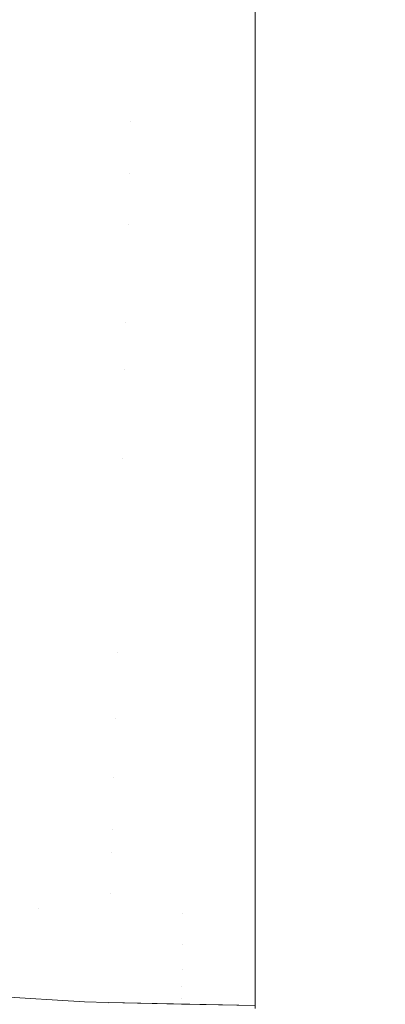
# Model space of a CAD drawing. Header units: centimetres. Extents: x -21.6 to 22.7, y 3.4 to 5.2.
# Tile 114 of 256: x -6.5511 to -6.5382, y 3.7003 to 3.735. Entities that reach past the tile are written whole.
import ezdxf

# ---------------------------------------------------------------- set-up
doc = ezdxf.new("R2010")
doc.units = ezdxf.units.CM
doc.header["$LTSCALE"] = 2.54
doc.layers.add('Lucido design-1', color=7, linetype='Continuous')

# ---------------------------------------------------------------- blocks, each defined once
blk = doc.blocks.new('Gruppo-4-1')
at = {"color": 7, "linetype": 'Continuous', "lineweight": 9}
blk.add_3dface([(-21.503423, 5.100212, -1872.215514), (-21.503423, 3.500212, -1872.215514), (22.630348, 3.500212, -1872.215514), (22.630348, 5.100212, -1872.215514)], dxfattribs=at)
for points, invisible_edges in [([(-6.547107, 3.735278, -1872.639533), (-6.542823, 3.735933, -1872.63891), (-6.542823, 3.732653, -1872.641786), (-6.547158, 3.733336, -1872.641239)], 13), ([(7.669748, 3.732653, -1872.641786), (-6.542823, 3.732653, -1872.641786), (-6.542823, 3.735933, -1872.63891), (7.669748, 3.735933, -1872.63891)], 5), ([(-6.547158, 3.733336, -1872.641239), (-6.551487, 3.733581, -1872.641239), (-6.551386, 3.73552, -1872.639533), (-6.547107, 3.735278, -1872.639533)], 15), ([(-6.547207, 3.731438, -1872.642997), (-6.551586, 3.731685, -1872.642997), (-6.551487, 3.733581, -1872.641239), (-6.547158, 3.733336, -1872.641239)], 15), ([(-6.547207, 3.731438, -1872.642997), (-6.547158, 3.733336, -1872.641239), (-6.542823, 3.732653, -1872.641786)], 11), ([(-6.542823, 3.732653, -1872.641786), (-6.542823, 3.731371, -1872.643013), (-6.547207, 3.731438, -1872.642997)], 10), ([(7.669748, 3.732653, -1872.641786), (7.669748, 3.729501, -1872.644803), (-6.542823, 3.729501, -1872.644803), (-6.542823, 3.731371, -1872.643013)], 10), ([(-6.542823, 3.731371, -1872.643013), (-6.542823, 3.732653, -1872.641786), (7.669748, 3.732653, -1872.641786)], 10), ([(-6.547255, 3.729585, -1872.644803), (-6.551682, 3.729834, -1872.644803), (-6.551586, 3.731685, -1872.642997), (-6.547207, 3.731438, -1872.642997)], 15), ([(-6.547255, 3.729585, -1872.644803), (-6.547207, 3.731438, -1872.642997), (-6.542823, 3.731371, -1872.643013)], 11), ([(-6.542823, 3.731371, -1872.643013), (-6.542823, 3.729501, -1872.644803), (-6.547255, 3.729585, -1872.644803)], 10), ([(-6.551775, 3.728031, -1872.646657), (-6.551682, 3.729834, -1872.644803), (-6.547255, 3.729585, -1872.644803), (-6.547302, 3.727779, -1872.646657)], 15), ([(-6.547302, 3.727779, -1872.646657), (-6.547255, 3.729585, -1872.644803), (-6.542823, 3.729501, -1872.644803)], 11), ([(-6.542823, 3.729501, -1872.644803), (-6.542823, 3.726484, -1872.647955), (-6.547302, 3.727779, -1872.646657)], 10), ([(-6.542823, 3.726484, -1872.647955), (-6.542823, 3.729501, -1872.644803), (7.669748, 3.729501, -1872.644803), (7.669748, 3.727711, -1872.646673)], 10), ([(-6.547302, 3.727779, -1872.646657), (-6.547348, 3.726022, -1872.648557), (-6.551867, 3.726277, -1872.648557), (-6.551775, 3.728031, -1872.646657)], 15), ([(-6.542823, 3.726484, -1872.647955), (-6.547348, 3.726022, -1872.648557), (-6.547302, 3.727779, -1872.646657)], 11), ([(7.669748, 3.727711, -1872.646673), (7.669748, 3.726484, -1872.647955), (-6.542823, 3.726484, -1872.647955)], 10), ([(-6.551955, 3.724574, -1872.6505), (-6.551867, 3.726277, -1872.648557), (-6.547348, 3.726022, -1872.648557), (-6.547392, 3.724317, -1872.6505)], 15), ([(-6.547392, 3.724317, -1872.6505), (-6.547348, 3.726022, -1872.648557), (-6.542823, 3.726484, -1872.647955), (-6.542823, 3.723608, -1872.651235)], 11), ([(7.669748, 3.723608, -1872.651235), (-6.542823, 3.723608, -1872.651235), (-6.542823, 3.726484, -1872.647955), (7.669748, 3.726484, -1872.647955)], 5), ([(-6.547392, 3.724317, -1872.6505), (-6.547435, 3.722663, -1872.652484), (-6.552041, 3.722923, -1872.652484), (-6.551955, 3.724574, -1872.6505)], 15), ([(-6.542823, 3.723608, -1872.651235), (-6.547435, 3.722663, -1872.652484), (-6.547392, 3.724317, -1872.6505)], 11), ([(-6.547435, 3.722663, -1872.652484), (-6.542823, 3.723608, -1872.651235), (-6.542823, 3.720877, -1872.654638)], 9), ([(7.669748, 3.720877, -1872.654638), (-6.542823, 3.720877, -1872.654638), (-6.542823, 3.723608, -1872.651235), (7.669748, 3.723608, -1872.651235)], 5), ([(-6.552124, 3.721326, -1872.654508), (-6.552041, 3.722923, -1872.652484), (-6.547435, 3.722663, -1872.652484), (-6.547477, 3.721064, -1872.654508)], 15), ([(-6.542823, 3.720877, -1872.654638), (-6.547477, 3.721064, -1872.654508), (-6.547435, 3.722663, -1872.652484)], 11), ([(-6.547477, 3.721064, -1872.654508), (-6.547517, 3.71952, -1872.656569), (-6.552204, 3.719784, -1872.656569), (-6.552124, 3.721326, -1872.654508)], 15), ([(-6.547517, 3.71952, -1872.656569), (-6.547477, 3.721064, -1872.654508), (-6.542823, 3.720877, -1872.654638)], 11), ([(-6.542823, 3.720877, -1872.654638), (-6.542823, 3.718297, -1872.658156), (-6.547517, 3.71952, -1872.656569)], 10), ([(7.669748, 3.718297, -1872.658156), (-6.542823, 3.718297, -1872.658156), (-6.542823, 3.720877, -1872.654638), (7.669748, 3.720877, -1872.654638)], 5), ([(-6.552282, 3.718299, -1872.658665), (-6.552204, 3.719784, -1872.656569), (-6.547517, 3.71952, -1872.656569), (-6.547556, 3.718032, -1872.658665)], 15), ([(-6.547556, 3.718032, -1872.658665), (-6.547517, 3.71952, -1872.656569), (-6.542823, 3.718297, -1872.658156)], 11), ([(-6.547556, 3.718032, -1872.658665), (-6.547593, 3.716602, -1872.660793), (-6.552356, 3.716871, -1872.660793), (-6.552282, 3.718299, -1872.658665)], 15), ([(-6.542823, 3.718297, -1872.658156), (-6.542823, 3.715873, -1872.661784), (-6.547593, 3.716602, -1872.660793), (-6.547556, 3.718032, -1872.658665)], 14), ([(7.669748, 3.715873, -1872.661784), (-6.542823, 3.715873, -1872.661784), (-6.542823, 3.718297, -1872.658156), (7.669748, 3.718297, -1872.658156)], 5), ([(-6.552427, 3.715501, -1872.662952), (-6.552356, 3.716871, -1872.660793), (-6.547593, 3.716602, -1872.660793), (-6.547628, 3.715231, -1872.662952)], 15), ([(-6.547628, 3.715231, -1872.662952), (-6.547593, 3.716602, -1872.660793), (-6.542823, 3.715873, -1872.661784)], 11), ([(-6.542823, 3.715873, -1872.661784), (-6.542823, 3.713609, -1872.665514), (-6.547662, 3.713919, -1872.665138), (-6.547628, 3.715231, -1872.662952)], 14), ([(7.669748, 3.713609, -1872.665514), (-6.542823, 3.713609, -1872.665514), (-6.542823, 3.715873, -1872.661784), (7.669748, 3.715873, -1872.661784)], 5), ([(-6.547628, 3.715231, -1872.662952), (-6.547662, 3.713919, -1872.665138), (-6.552495, 3.714191, -1872.665138), (-6.552427, 3.715501, -1872.662952)], 15), ([(-6.55256, 3.712941, -1872.66735), (-6.552495, 3.714191, -1872.665138), (-6.547662, 3.713919, -1872.665138), (-6.547695, 3.712667, -1872.66735)], 15), ([(-6.547695, 3.712667, -1872.66735), (-6.547662, 3.713919, -1872.665138), (-6.542823, 3.713609, -1872.665514)], 11), ([(-6.547695, 3.712667, -1872.66735), (-6.542823, 3.713609, -1872.665514), (-6.542823, 3.711511, -1872.669339)], 9), ([(7.669748, 3.711511, -1872.669339), (-6.542823, 3.711511, -1872.669339), (-6.542823, 3.713609, -1872.665514), (7.669748, 3.713609, -1872.665514)], 5), ([(-6.547695, 3.712667, -1872.66735), (-6.547726, 3.711476, -1872.669585), (-6.552622, 3.711752, -1872.669585), (-6.55256, 3.712941, -1872.66735)], 15), ([(-6.542823, 3.711511, -1872.669339), (-6.547726, 3.711476, -1872.669585), (-6.547695, 3.712667, -1872.66735)], 11), ([(-6.552681, 3.710624, -1872.67184), (-6.552622, 3.711752, -1872.669585), (-6.547726, 3.711476, -1872.669585), (-6.547755, 3.710346, -1872.67184)], 15), ([(-6.542823, 3.711511, -1872.669339), (-6.542823, 3.709581, -1872.673252), (-6.547755, 3.710346, -1872.67184)], 10), ([(-6.547755, 3.710346, -1872.67184), (-6.547726, 3.711476, -1872.669585), (-6.542823, 3.711511, -1872.669339)], 11), ([(7.669748, 3.709581, -1872.673252), (-6.542823, 3.709581, -1872.673252), (-6.542823, 3.711511, -1872.669339), (7.669748, 3.711511, -1872.669339)], 5), ([(-6.547755, 3.710346, -1872.67184), (-6.547783, 3.709278, -1872.674113), (-6.552736, 3.709557, -1872.674113), (-6.552681, 3.710624, -1872.67184)], 15), ([(-6.542823, 3.709581, -1872.673252), (-6.547783, 3.709278, -1872.674113), (-6.547755, 3.710346, -1872.67184)], 11), ([(-6.552788, 3.708553, -1872.676402), (-6.552736, 3.709557, -1872.674113), (-6.547783, 3.709278, -1872.674113), (-6.547809, 3.708272, -1872.676402)], 15), ([(-6.547809, 3.708272, -1872.676402), (-6.547783, 3.709278, -1872.674113), (-6.542823, 3.709581, -1872.673252), (-6.542823, 3.707824, -1872.677246)], 11), ([(7.669748, 3.707824, -1872.677246), (-6.542823, 3.707824, -1872.677246), (-6.542823, 3.709581, -1872.673252), (7.669748, 3.709581, -1872.673252)], 5), ([(-6.547809, 3.708272, -1872.676402), (-6.547834, 3.707327, -1872.678705), (-6.552837, 3.70761, -1872.678705), (-6.552788, 3.708553, -1872.676402)], 15), ([(-6.542823, 3.707824, -1872.677246), (-6.547834, 3.707327, -1872.678705), (-6.547809, 3.708272, -1872.676402)], 11), ([(-6.547857, 3.706445, -1872.681018), (-6.547834, 3.707327, -1872.678705), (-6.542823, 3.707824, -1872.677246), (-6.542823, 3.706243, -1872.681312)], 11), ([(7.669748, 3.706243, -1872.681312), (-6.542823, 3.706243, -1872.681312), (-6.542823, 3.707824, -1872.677246), (7.669748, 3.707824, -1872.677246)], 5), ([(-6.552883, 3.706729, -1872.681018), (-6.552837, 3.70761, -1872.678705), (-6.547834, 3.707327, -1872.678705), (-6.547857, 3.706445, -1872.681018)], 15), ([(-6.547857, 3.706445, -1872.681018), (-6.547878, 3.705625, -1872.683339), (-6.552926, 3.705909, -1872.683339), (-6.552883, 3.706729, -1872.681018)], 15), ([(-6.542823, 3.706243, -1872.681312), (-6.547878, 3.705625, -1872.683339), (-6.547857, 3.706445, -1872.681018)], 11), ([(-6.547878, 3.705625, -1872.683339), (-6.542823, 3.706243, -1872.681312), (-6.542823, 3.70484, -1872.685443)], 9), ([(7.669748, 3.70484, -1872.685443), (-6.542823, 3.70484, -1872.685443), (-6.542823, 3.706243, -1872.681312), (7.669748, 3.706243, -1872.681312)], 5), ([(-6.552965, 3.705152, -1872.685667), (-6.552926, 3.705909, -1872.683339), (-6.547878, 3.705625, -1872.683339), (-6.547898, 3.704866, -1872.685667)], 15), ([(-6.542823, 3.70484, -1872.685443), (-6.547898, 3.704866, -1872.685667), (-6.547878, 3.705625, -1872.683339)], 11), ([(-6.547898, 3.704866, -1872.685667), (-6.547916, 3.704168, -1872.687998), (-6.553001, 3.704455, -1872.687998), (-6.552965, 3.705152, -1872.685667)], 15), ([(-6.542823, 3.70484, -1872.685443), (-6.542823, 3.704094, -1872.688005), (-6.547916, 3.704168, -1872.687998), (-6.547898, 3.704866, -1872.685667)], 14), ([(7.669748, 3.70484, -1872.685443), (7.669748, 3.703619, -1872.689632), (-6.542823, 3.703619, -1872.689632), (-6.542823, 3.704094, -1872.688005)], 10), ([(-6.542823, 3.704094, -1872.688005), (-6.542823, 3.70484, -1872.685443), (7.669748, 3.70484, -1872.685443)], 10), ([(-6.550485, 3.703651, -1872.690331), (-6.553034, 3.703819, -1872.690331), (-6.553001, 3.704455, -1872.687998)], 11), ([(-6.553001, 3.704455, -1872.687998), (-6.547916, 3.704168, -1872.687998), (-6.550485, 3.703651, -1872.690331)], 11), ([(-6.547916, 3.704168, -1872.687998), (-6.547932, 3.703531, -1872.690331), (-6.550485, 3.703651, -1872.690331)], 11), ([(-6.542823, 3.703619, -1872.689632), (-6.547932, 3.703531, -1872.690331), (-6.547916, 3.704168, -1872.687998)], 11), ([(-6.547916, 3.704168, -1872.687998), (-6.542823, 3.704094, -1872.688005), (-6.542823, 3.703619, -1872.689632)], 9), ([(-6.550507, 3.703074, -1872.692664), (-6.553064, 3.703243, -1872.692664), (-6.553034, 3.703819, -1872.690331), (-6.550485, 3.703651, -1872.690331)], 15), ([(-6.550485, 3.703651, -1872.690331), (-6.547932, 3.703531, -1872.690331), (-6.547947, 3.702954, -1872.692664), (-6.550507, 3.703074, -1872.692664)], 15), ([(-6.545385, 3.702882, -1872.692664), (-6.547947, 3.702954, -1872.692664), (-6.547932, 3.703531, -1872.690331), (-6.545378, 3.703459, -1872.690331)], 15), ([(-6.545378, 3.703459, -1872.690331), (-6.547932, 3.703531, -1872.690331), (-6.542823, 3.703619, -1872.689632)], 11), ([(-6.545378, 3.703459, -1872.690331), (-6.542823, 3.703448, -1872.690334), (-6.542823, 3.702582, -1872.69387), (-6.545385, 3.702882, -1872.692664)], 13), ([(-6.542823, 3.703619, -1872.689632), (-6.542823, 3.703448, -1872.690334), (-6.545378, 3.703459, -1872.690331)], 10), ([(-6.542823, 3.703448, -1872.690334), (-6.542823, 3.703619, -1872.689632), (7.669748, 3.703619, -1872.689632), (7.669748, 3.703162, -1872.691503)], 10), ([(7.669748, 3.703162, -1872.691503), (7.669748, 3.702877, -1872.692668), (-6.542823, 3.702582, -1872.69387), (-6.542823, 3.703448, -1872.690334)], 10), ([(-6.550527, 3.702557, -1872.694993), (-6.553091, 3.702726, -1872.694993), (-6.553064, 3.703243, -1872.692664), (-6.550507, 3.703074, -1872.692664)], 15), ([(-6.550507, 3.703074, -1872.692664), (-6.547947, 3.702954, -1872.692664), (-6.547961, 3.702437, -1872.694993), (-6.550527, 3.702557, -1872.694993)], 15), ([(-6.545392, 3.702364, -1872.694993), (-6.547961, 3.702437, -1872.694993), (-6.547947, 3.702954, -1872.692664), (-6.545385, 3.702882, -1872.692664)], 15), ([(-6.550545, 3.702099, -1872.697318), (-6.553115, 3.702268, -1872.697318), (-6.553091, 3.702726, -1872.694993), (-6.550527, 3.702557, -1872.694993)], 15), ([(-6.545385, 3.702882, -1872.692664), (-6.542823, 3.702582, -1872.69387), (-6.545392, 3.702364, -1872.694993)], 11), ([(7.669748, 3.702877, -1872.692668), (7.669748, 3.702582, -1872.69387), (-6.542823, 3.702582, -1872.69387)], 10), ([(-6.550561, 3.701699, -1872.699636), (-6.553136, 3.701868, -1872.699636), (-6.553115, 3.702268, -1872.697318), (-6.550545, 3.702099, -1872.697318)], 15), ([(-6.550527, 3.702557, -1872.694993), (-6.547961, 3.702437, -1872.694993), (-6.547973, 3.701978, -1872.697318), (-6.550545, 3.702099, -1872.697318)], 15), ([(-6.545398, 3.701906, -1872.697318), (-6.547973, 3.701978, -1872.697318), (-6.547961, 3.702437, -1872.694993), (-6.545392, 3.702364, -1872.694993)], 15), ([(-6.545392, 3.702364, -1872.694993), (-6.542823, 3.702582, -1872.69387), (-6.542823, 3.701731, -1872.698149), (-6.545398, 3.701906, -1872.697318)], 13), ([(-6.542823, 3.701731, -1872.698149), (-6.542823, 3.702582, -1872.69387), (7.669748, 3.702582, -1872.69387), (7.669748, 3.702127, -1872.696161)], 10), ([(-6.550545, 3.702099, -1872.697318), (-6.547973, 3.701978, -1872.697318), (-6.547983, 3.701578, -1872.699636), (-6.550561, 3.701699, -1872.699636)], 15), ([(-6.545403, 3.701505, -1872.699636), (-6.547983, 3.701578, -1872.699636), (-6.547973, 3.701978, -1872.697318), (-6.545398, 3.701906, -1872.697318)], 15), ([(-6.545398, 3.701906, -1872.697318), (-6.542823, 3.701731, -1872.698149), (-6.545403, 3.701505, -1872.699636)], 11), ([(7.669748, 3.702127, -1872.696161), (7.669748, 3.701731, -1872.698149), (-6.542823, 3.701731, -1872.698149)], 10), ([(-6.550574, 3.701356, -1872.701944), (-6.553154, 3.701525, -1872.701944), (-6.553136, 3.701868, -1872.699636), (-6.550561, 3.701699, -1872.699636)], 15), ([(-6.550561, 3.701699, -1872.699636), (-6.547983, 3.701578, -1872.699636), (-6.547992, 3.701234, -1872.701944), (-6.550574, 3.701356, -1872.701944)], 15), ([(-6.545408, 3.701161, -1872.701944), (-6.547992, 3.701234, -1872.701944), (-6.547983, 3.701578, -1872.699636), (-6.545403, 3.701505, -1872.699636)], 15), ([(-6.545403, 3.701505, -1872.699636), (-6.542823, 3.701731, -1872.698149), (-6.542823, 3.701068, -1872.702461), (-6.545408, 3.701161, -1872.701944)], 13), ([(-6.542823, 3.701068, -1872.702461), (-6.542823, 3.701731, -1872.698149), (7.669748, 3.701731, -1872.698149), (7.669748, 3.701502, -1872.699639)], 10), ([(-6.550595, 3.700836, -1872.706529), (-6.553181, 3.701006, -1872.706529), (-6.553169, 3.701238, -1872.704243), (-6.550585, 3.701068, -1872.704243)], 15), ([(-6.550585, 3.701068, -1872.704243), (-6.553169, 3.701238, -1872.704243), (-6.553154, 3.701525, -1872.701944), (-6.550574, 3.701356, -1872.701944)], 15), ([(-6.550574, 3.701356, -1872.701944), (-6.547992, 3.701234, -1872.701944), (-6.547999, 3.700947, -1872.704243), (-6.550585, 3.701068, -1872.704243)], 15), ([(-6.545411, 3.700874, -1872.704243), (-6.547999, 3.700947, -1872.704243), (-6.547992, 3.701234, -1872.701944), (-6.545408, 3.701161, -1872.701944)], 15), ([(-6.542823, 3.701068, -1872.702461), (7.669748, 3.701502, -1872.699639), (7.669748, 3.701324, -1872.700795)], 9), ([(7.669748, 3.701324, -1872.700795), (7.669748, 3.701068, -1872.702461), (-6.542823, 3.701068, -1872.702461)], 10), ([(-6.550601, 3.700657, -1872.7088), (-6.55319, 3.700827, -1872.7088), (-6.553181, 3.701006, -1872.706529), (-6.550595, 3.700836, -1872.706529)], 15), ([(-6.550585, 3.701068, -1872.704243), (-6.547999, 3.700947, -1872.704243), (-6.548005, 3.700714, -1872.706529), (-6.550595, 3.700836, -1872.706529)], 15), ([(-6.545414, 3.700641, -1872.706529), (-6.548005, 3.700714, -1872.706529), (-6.547999, 3.700947, -1872.704243), (-6.545411, 3.700874, -1872.704243)], 15), ([(-6.542823, 3.700593, -1872.706798), (-6.545414, 3.700641, -1872.706529), (-6.545411, 3.700874, -1872.704243)], 11), ([(-6.545408, 3.701161, -1872.701944), (-6.542823, 3.701068, -1872.702461), (-6.545411, 3.700874, -1872.704243)], 11), ([(-6.545411, 3.700874, -1872.704243), (-6.542823, 3.701068, -1872.702461), (-6.542823, 3.700593, -1872.706798)], 9), ([(-6.542823, 3.700593, -1872.706798), (-6.542823, 3.701068, -1872.702461), (7.669748, 3.701068, -1872.702461), (7.669748, 3.700872, -1872.704245)], 10), ([(-6.542823, 3.700593, -1872.706798), (7.669748, 3.700872, -1872.704245), (7.669748, 3.700747, -1872.70539)], 9), ([(-6.553202, 3.70059, -1872.917089), (-6.554563, 3.700711, -1872.915514), (-6.548847, 3.700343, -1872.915514)], 9), ([(-6.5532, 3.700624, -1872.715514), (-6.548847, 3.700343, -1872.715514), (-6.548847, 3.700343, -1872.915514), (-6.554563, 3.700711, -1872.915514)], 10), ([(-6.553208, 3.700487, -1872.920311), (-6.553204, 3.700552, -1872.918688), (-6.548017, 3.700259, -1872.918688), (-6.548019, 3.700195, -1872.920311)], 15), ([(-6.548016, 3.700297, -1872.917089), (-6.548017, 3.700259, -1872.918688), (-6.553204, 3.700552, -1872.918688), (-6.553202, 3.70059, -1872.917089)], 15), ([(-6.548847, 3.700343, -1872.915514), (-6.548016, 3.700297, -1872.917089), (-6.553202, 3.70059, -1872.917089)], 11), ([(-6.550609, 3.700456, -1872.713294), (-6.5532, 3.700627, -1872.713294), (-6.553197, 3.700701, -1872.711056), (-6.550606, 3.700531, -1872.711056)], 15), ([(-6.548847, 3.700343, -1872.715514), (-6.5532, 3.700624, -1872.715514), (-6.5532, 3.700627, -1872.713294), (-6.550609, 3.700456, -1872.713294)], 14), ([(-6.550606, 3.700531, -1872.711056), (-6.553197, 3.700701, -1872.711056), (-6.55319, 3.700827, -1872.7088), (-6.550601, 3.700657, -1872.7088)], 15), ([(-6.550606, 3.700531, -1872.711056), (-6.548013, 3.700409, -1872.711056), (-6.548015, 3.700334, -1872.713294), (-6.550609, 3.700456, -1872.713294)], 15), ([(-6.550601, 3.700657, -1872.7088), (-6.54801, 3.700535, -1872.7088), (-6.548013, 3.700409, -1872.711056), (-6.550606, 3.700531, -1872.711056)], 15), ([(-6.550595, 3.700836, -1872.706529), (-6.548005, 3.700714, -1872.706529), (-6.54801, 3.700535, -1872.7088), (-6.550601, 3.700657, -1872.7088)], 15), ([(-6.545418, 3.700336, -1872.711056), (-6.548013, 3.700409, -1872.711056), (-6.54801, 3.700535, -1872.7088), (-6.545417, 3.700462, -1872.7088)], 15), ([(-6.545417, 3.700462, -1872.7088), (-6.54801, 3.700535, -1872.7088), (-6.548005, 3.700714, -1872.706529), (-6.545414, 3.700641, -1872.706529)], 15), ([(-6.545414, 3.700641, -1872.706529), (-6.542823, 3.700593, -1872.706798), (-6.545417, 3.700462, -1872.7088)], 11), ([(-6.545417, 3.700462, -1872.7088), (-6.542823, 3.700593, -1872.706798), (-6.542823, 3.700307, -1872.711152)], 9), ([(7.669748, 3.700747, -1872.70539), (7.669748, 3.700593, -1872.706798), (-6.542823, 3.700593, -1872.706798)], 10), ([(-6.542823, 3.700307, -1872.711152), (-6.542823, 3.700593, -1872.706798), (7.669748, 3.700593, -1872.706798), (7.669748, 3.700461, -1872.708802)], 10), ([(-6.548025, 3.69998, -1872.923631), (-6.548028, 3.699827, -1872.925326), (-6.553227, 3.700121, -1872.925326), (-6.553219, 3.700273, -1872.923631)], 15), ([(-6.553219, 3.700273, -1872.923631), (-6.553213, 3.700395, -1872.921959), (-6.548021, 3.700102, -1872.921959), (-6.548025, 3.69998, -1872.923631)], 15), ([(-6.548019, 3.700195, -1872.920311), (-6.548021, 3.700102, -1872.921959), (-6.553213, 3.700395, -1872.921959), (-6.553208, 3.700487, -1872.920311)], 15), ([(-6.548847, 3.700343, -1872.715514), (-6.550609, 3.700456, -1872.713294), (-6.548015, 3.700334, -1872.713294)], 11), ([(-6.548847, 3.700343, -1872.915514), (-6.548016, 3.700325, -1872.915514), (-6.548016, 3.700297, -1872.917089)], 10), ([(-6.548016, 3.700325, -1872.915514), (-6.548847, 3.700343, -1872.915514), (-6.548847, 3.700343, -1872.715514), (-6.548016, 3.700325, -1872.715514)], 10), ([(-6.548015, 3.700334, -1872.713294), (-6.548016, 3.700325, -1872.715514), (-6.548847, 3.700343, -1872.715514)], 9), ([(-6.542823, 3.700178, -1872.917088), (-6.542823, 3.700117, -1872.919876), (-6.548017, 3.700259, -1872.918688), (-6.548016, 3.700297, -1872.917089)], 14), ([(-6.545419, 3.700269, -1872.715514), (-6.548016, 3.700325, -1872.715514), (-6.548015, 3.700334, -1872.713294), (-6.545419, 3.700261, -1872.713294)], 14), ([(-6.548016, 3.700297, -1872.917089), (-6.548016, 3.700325, -1872.915514), (-6.542823, 3.700212, -1872.915514), (-6.542823, 3.700178, -1872.917088)], 9), ([(-6.542823, 3.700212, -1872.915514), (-6.548016, 3.700325, -1872.915514), (-6.548016, 3.700325, -1872.715514), (-6.545419, 3.700269, -1872.715514)], 10), ([(-6.545419, 3.700261, -1872.713294), (-6.548015, 3.700334, -1872.713294), (-6.548013, 3.700409, -1872.711056), (-6.545418, 3.700336, -1872.711056)], 15), ([(-6.545419, 3.700261, -1872.713294), (-6.545418, 3.700336, -1872.711056), (-6.542823, 3.700307, -1872.711152)], 11), ([(-6.542823, 3.700307, -1872.711152), (-6.542823, 3.70026, -1872.713295), (-6.545419, 3.700261, -1872.713294)], 10), ([(-6.545419, 3.700269, -1872.715514), (-6.542823, 3.700212, -1872.715514), (-6.542823, 3.700212, -1872.915514)], 8), ([(-6.545419, 3.700269, -1872.715514), (-6.545419, 3.700261, -1872.713294), (-6.542823, 3.70026, -1872.713295)], 11), ([(-6.542823, 3.70026, -1872.713295), (-6.542823, 3.700212, -1872.715514), (-6.545419, 3.700269, -1872.715514)], 8), ([(-6.542823, 3.700307, -1872.711152), (-6.545418, 3.700336, -1872.711056), (-6.545417, 3.700462, -1872.7088)], 11), ([(7.669748, 3.700461, -1872.708802), (7.669748, 3.700387, -1872.709931), (-6.542823, 3.700307, -1872.711152)], 10), ([(7.669748, 3.700387, -1872.709931), (7.669748, 3.700307, -1872.711152), (-6.542823, 3.700307, -1872.711152)], 10), ([(-6.542823, 3.70026, -1872.713295), (-6.542823, 3.700307, -1872.711152), (7.669748, 3.700307, -1872.711152), (7.669748, 3.70026, -1872.713295)], 10), ([(7.669748, 3.70026, -1872.713295), (7.669748, 3.700236, -1872.714407), (-6.542823, 3.700212, -1872.715514), (-6.542823, 3.70026, -1872.713295)], 10)]:
    blk.add_3dface(points, dxfattribs=dict(at, invisible_edges=invisible_edges))
blk = doc.blocks.new('Gruppo-5-1')
at = {"color": 7}
blk.add_blockref('Gruppo-4-1', (0, 0), dxfattribs=at)

msp = doc.modelspace()

# ---------------------------------------------------------------- block references
at = {"layer": 'Lucido design-1', "color": 7}
msp.add_blockref('Gruppo-5-1', (0, 0), dxfattribs=at)

doc.saveas('drawing.dxf')
